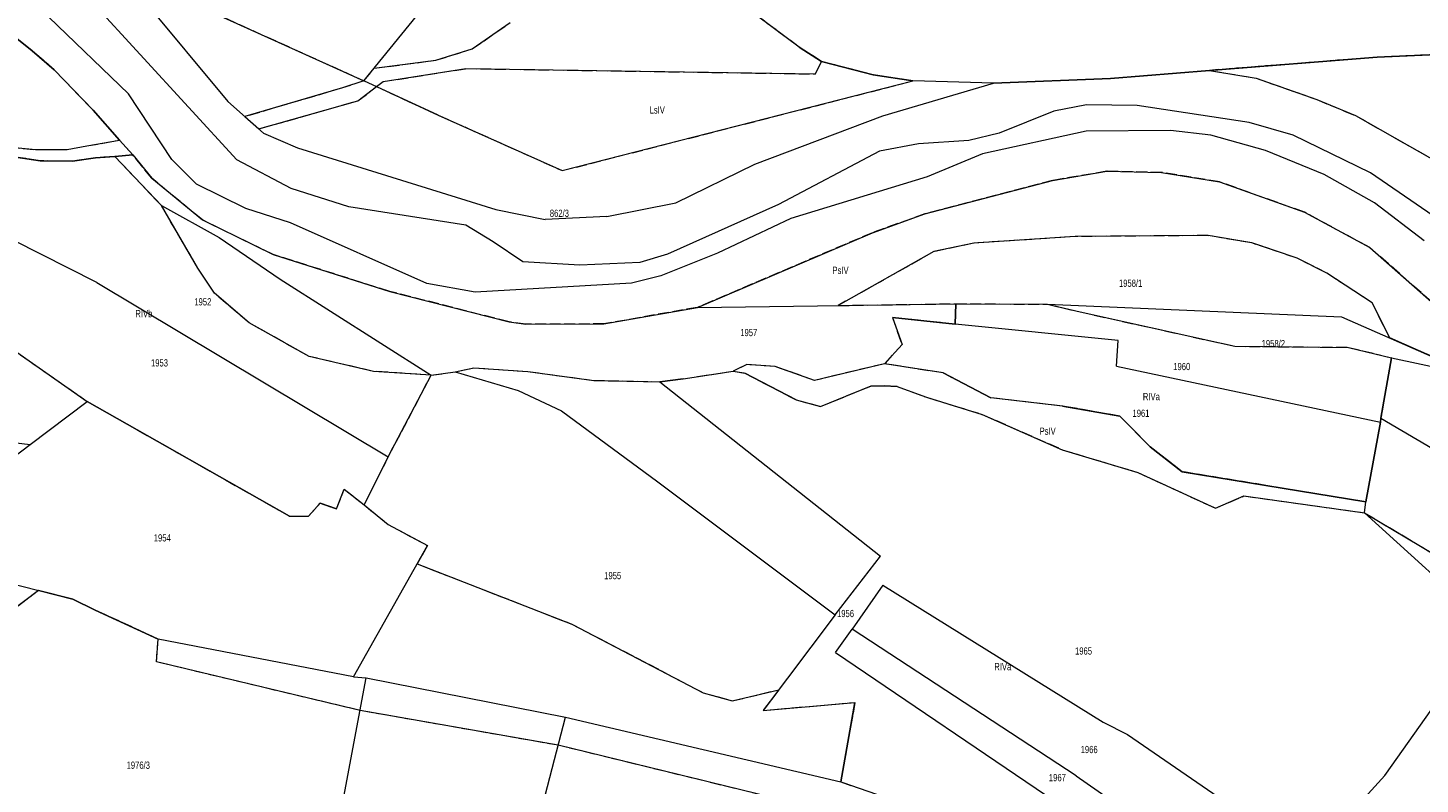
# Model space of a CAD drawing. Header units: metres. Extents: x 7498273 to 7499989, y 5499795 to 5500810.
# Tile 27 of 40: x 7499281 to 7499570, y 5500066 to 5500223. Entities that reach past the tile are written whole.
import ezdxf

# ---------------------------------------------------------------- set-up
doc = ezdxf.new("R2010")
doc.units = ezdxf.units.M
doc.header["$MEASUREMENT"] = 0
doc.linetypes.add('2.25_0.75', pattern=[3, 2.25, -0.75])
for name, color, linetype, lineweight in [('209-oznaczenie konturu klasyfikacyjnego', 7, 'Continuous', 0), ('211-numer działki ewidencyjnej', 7, 'Continuous', 0), ('217-kontur klasyfikacyjny', 7, 'Continuous', 0), ('218-kontur użytku gruntowego', 7, 'Continuous', 0), ('219-działka ewidencyjna', 7, 'Continuous', 0)]:
    doc.layers.add(name, color=color, linetype=linetype, lineweight=lineweight)
doc.styles.get("Standard").update_dxf_attribs({"font": 'Working1250.shx', "width": 0.75})

msp = doc.modelspace()

# ---------------------------------------------------------------- linework, layer by layer
at = {"layer": '217-kontur klasyfikacyjny', "color": 3, "linetype": '2.25_0.75', "lineweight": 13, "flags": 128}
for points in [[(7499441, 5500218.92), (7499388.36, 5500258.19)], [(7499303.11, 5500233.48), (7499350.77, 5500211.94)], [(7499373.19, 5500218.55), (7499381.1, 5500224.01)], [(7499281.96, 5500218.16), (7499278.44, 5500221.02)], [(7499286.54, 5500214.24), (7499281.96, 5500218.16)], [(7499365.67, 5500216.2), (7499373.19, 5500218.55)], [(7499445.61, 5500215.93), (7499441, 5500218.92)], [(7499581.01, 5500217.72), (7499560.83, 5500216.83)], [(7499294.63, 5500205.82), (7499286.54, 5500214.24)], [(7499350.77, 5500211.94), (7499352.87, 5500214.53)], [(7499352.87, 5500214.53), (7499365.67, 5500216.2)], [(7499354.75, 5500211.76), (7499371.92, 5500214.47)], [(7499371.92, 5500214.47), (7499444.36, 5500213.36)], [(7499444.36, 5500213.36), (7499445.61, 5500215.93)], [(7499456.36, 5500213.17), (7499445.61, 5500215.93)], [(7499560.83, 5500216.83), (7499526.03, 5500214.1)], [(7499350.77, 5500211.94), (7499346.35, 5500210.47)], [(7499353.39, 5500210.73), (7499354.75, 5500211.76)], [(7499391.89, 5500193.3), (7499464.56, 5500211.9)], [(7499464.56, 5500211.9), (7499456.36, 5500213.17)], [(7499526.03, 5500214.1), (7499535.75, 5500212.48)], [(7499535.75, 5500212.48), (7499548.31, 5500208.04)], [(7499346.35, 5500210.47), (7499326.1, 5500204.51)], [(7499349.47, 5500207.77), (7499353.39, 5500210.73)], [(7499353.39, 5500210.73), (7499366.18, 5500204.81)], [(7499300.1, 5500199.63), (7499294.63, 5500205.82)], [(7499328.96, 5500201.96), (7499349.47, 5500207.77)], [(7499548.31, 5500208.04), (7499556.34, 5500204.71)], [(7499326.1, 5500204.51), (7499328.96, 5500201.96)], [(7499366.18, 5500204.81), (7499391.89, 5500193.3)], [(7499556.34, 5500204.71), (7499572.13, 5500195.77)], [(7499274.15, 5500198.51), (7499282.68, 5500197.66)], [(7499282.68, 5500197.66), (7499289.25, 5500197.68)], [(7499289.25, 5500197.68), (7499293.31, 5500198.43)], [(7499293.31, 5500198.43), (7499300.1, 5500199.63)], [(7499302.86, 5500196.56), (7499300.1, 5500199.63)], [(7499283.63, 5500195.35), (7499277.25, 5500196.3)], [(7499290.37, 5500195.25), (7499283.63, 5500195.35)], [(7499295.1, 5500195.97), (7499290.37, 5500195.25)], [(7499299.1, 5500196.27), (7499295.1, 5500195.97)], [(7499302.86, 5500196.56), (7499299.1, 5500196.27)], [(7499308.77, 5500186.05), (7499299.1, 5500196.27)], [(7499306.78, 5500191.71), (7499302.86, 5500196.56)], [(7499317.29, 5500183.07), (7499306.78, 5500191.71)], [(7499493.51, 5500191.26), (7499467.07, 5500184.33)], [(7499504.75, 5500193.17), (7499493.51, 5500191.26)], [(7499516.11, 5500192.93), (7499504.75, 5500193.17)], [(7499528.15, 5500190.96), (7499516.11, 5500192.93)], [(7499545.77, 5500184.67), (7499528.15, 5500190.96)], [(7499316.36, 5500173.04), (7499308.77, 5500186.05)], [(7499331.97, 5500175.88), (7499317.29, 5500183.07)], [(7499467.07, 5500184.33), (7499456.18, 5500180.43)], [(7499559.32, 5500177.34), (7499545.77, 5500184.67)], [(7499456.18, 5500180.43), (7499419.88, 5500164.94)], [(7499498.22, 5500179.64), (7499477.19, 5500178.26)], [(7499525.76, 5500179.84), (7499498.22, 5500179.64)], [(7499534.8, 5500178.32), (7499525.76, 5500179.84)], [(7499477.19, 5500178.26), (7499468.92, 5500176.51)], [(7499544.25, 5500175.15), (7499534.8, 5500178.32)], [(7499594.67, 5500146.18), (7499559.32, 5500177.34)], [(7499356.11, 5500168.26), (7499331.97, 5500175.88)], [(7499468.92, 5500176.51), (7499449.08, 5500165.33)], [(7499550.39, 5500172.04), (7499544.25, 5500175.15)], [(7499319.8, 5500167.87), (7499316.36, 5500173.04)], [(7499559.76, 5500165.87), (7499550.39, 5500172.04)], [(7499257.43, 5500170.6), (7499293.39, 5500145.42)], [(7499380.84, 5500161.93), (7499356.11, 5500168.26)], [(7499326.98, 5500161.73), (7499319.8, 5500167.87)], [(7499449.08, 5500165.33), (7499473.47, 5500165.7)], [(7499473.47, 5500165.7), (7499473.3, 5500161.45)], [(7499473.47, 5500165.7), (7499492.48, 5500165.6)], [(7499492.48, 5500165.6), (7499499.25, 5500163.99)], [(7499563.43, 5500158.6), (7499559.76, 5500165.87)], [(7499419.88, 5500164.94), (7499400.53, 5500161.51)], [(7499473.3, 5500161.45), (7499460.31, 5500162.84)], [(7499460.31, 5500162.84), (7499462.32, 5500157.22)], [(7499499.25, 5500163.99), (7499531.32, 5500156.87)], [(7499339.39, 5500154.76), (7499326.98, 5500161.73)], [(7499384.35, 5500161.44), (7499380.84, 5500161.93)], [(7499400.53, 5500161.51), (7499384.35, 5500161.44)], [(7499462.32, 5500157.22), (7499458.7, 5500153.24)], [(7499531.32, 5500156.87), (7499554.9, 5500156.65)], [(7499554.9, 5500156.65), (7499563.78, 5500154.5)], [(7499581.25, 5500150.76), (7499563.43, 5500158.6)], [(7499352.75, 5500151.67), (7499339.39, 5500154.76)], [(7499563.78, 5500154.5), (7499561.56, 5500141.98)], [(7499364.69, 5500150.88), (7499352.75, 5500151.67)], [(7499355.81, 5500133.92), (7499364.69, 5500150.88)], [(7499364.69, 5500150.88), (7499369.69, 5500151.54)], [(7499369.69, 5500151.54), (7499373.55, 5500152.39)], [(7499373.55, 5500152.39), (7499384.75, 5500151.66)], [(7499384.75, 5500151.66), (7499398.39, 5500149.78)], [(7499416.97, 5500150.14), (7499427.33, 5500151.69)], [(7499430.15, 5500153.09), (7499427.33, 5500151.69)], [(7499427.33, 5500151.69), (7499429.71, 5500151.31)], [(7499429.71, 5500151.31), (7499440.38, 5500145.78)], [(7499436.01, 5500152.68), (7499430.15, 5500153.09)], [(7499444.15, 5500149.78), (7499436.01, 5500152.68)], [(7499458.7, 5500153.24), (7499444.15, 5500149.78)], [(7499470.86, 5500151.33), (7499458.7, 5500153.24)], [(7499480.71, 5500146.16), (7499470.86, 5500151.33)], [(7499398.39, 5500149.78), (7499412.12, 5500149.53)], [(7499412.12, 5500149.53), (7499416.97, 5500150.14)], [(7499445.39, 5500144.38), (7499455.94, 5500148.65)], [(7499455.94, 5500148.65), (7499458.58, 5500148.65)], [(7499458.58, 5500148.65), (7499461.29, 5500148.55)], [(7499461.29, 5500148.55), (7499467.4, 5500146.31)], [(7499293.39, 5500145.42), (7499335.31, 5500121.64)], [(7499440.38, 5500145.78), (7499445.39, 5500144.38)], [(7499467.4, 5500146.31), (7499478.94, 5500142.73)], [(7499495.61, 5500144.47), (7499480.71, 5500146.16)], [(7499478.94, 5500142.73), (7499495.53, 5500135.42)], [(7499507.48, 5500142.37), (7499495.61, 5500144.47)], [(7499513.76, 5500135.99), (7499507.48, 5500142.37)], [(7499561.56, 5500141.98), (7499561.47, 5500141.14)], [(7499561.47, 5500141.14), (7499558.45, 5500124.61)], [(7499350.83, 5500123.98), (7499355.81, 5500133.92)], [(7499495.53, 5500135.42), (7499511.2, 5500130.69)], [(7499520.42, 5500130.85), (7499513.76, 5500135.99)], [(7499511.2, 5500130.69), (7499527.31, 5500123.27)], [(7499558.45, 5500124.61), (7499520.42, 5500130.85)], [(7499345.07, 5500123.15), (7499346.68, 5500127.26)], [(7499346.68, 5500127.26), (7499350.83, 5500123.98)], [(7499527.31, 5500123.27), (7499533.18, 5500125.82)], [(7499533.18, 5500125.82), (7499558.19, 5500122.34)], [(7499339.27, 5500121.6), (7499341.69, 5500124.3)], [(7499341.69, 5500124.3), (7499345.07, 5500123.15)], [(7499350.83, 5500123.98), (7499355.76, 5500119.91)], [(7499558.19, 5500122.34), (7499610.05, 5500091.4)], [(7499335.31, 5500121.64), (7499339.27, 5500121.6)], [(7499355.76, 5500119.91), (7499363.91, 5500115.52)], [(7499363.91, 5500115.52), (7499361.78, 5500111.74)], [(7499361.78, 5500111.74), (7499393.86, 5500099.23)], [(7499283.33, 5500106.19), (7499261.72, 5500089.98)], [(7499290.4, 5500104.39), (7499283.33, 5500106.19)], [(7499295.06, 5500102.14), (7499290.4, 5500104.39)], [(7499308.11, 5500096.14), (7499295.06, 5500102.14)], [(7499393.86, 5500099.23), (7499421.1, 5500085.02)], [(7499307.76, 5500091.4), (7499308.11, 5500096.14)], [(7499349.96, 5500081.32), (7499307.76, 5500091.4)], [(7499421.1, 5500085.02), (7499427.1, 5500083.3)], [(7499427.1, 5500083.3), (7499436.76, 5500085.64)], [(7499436.76, 5500085.64), (7499433.51, 5500081.32)], [(7499433.51, 5500081.32), (7499452.55, 5500083.01)], [(7499452.55, 5500083.01), (7499449.6, 5500066.53)], [(7499391.03, 5500074.12), (7499349.96, 5500081.32)], [(7499450.96, 5500059.44), (7499391.03, 5500074.12)], [(7499449.6, 5500066.53), (7499452.43, 5500065.55)]]:
    msp.add_lwpolyline(points, dxfattribs=at)
at = {"layer": '218-kontur użytku gruntowego', "color": 3, "linetype": 'Continuous', "lineweight": 13, "flags": 128}
for points in [[(7499441, 5500218.92), (7499388.36, 5500258.19)], [(7499303.11, 5500233.48), (7499350.77, 5500211.94)], [(7499324.4, 5500195.55), (7499294.34, 5500228.32)], [(7499301.97, 5500209.24), (7499285.41, 5500225.16)], [(7499373.19, 5500218.55), (7499381.1, 5500224.01)], [(7499281.96, 5500218.16), (7499278.44, 5500221.02)], [(7499286.54, 5500214.24), (7499281.96, 5500218.16)], [(7499365.67, 5500216.2), (7499373.19, 5500218.55)], [(7499445.61, 5500215.93), (7499441, 5500218.92)], [(7499581.01, 5500217.72), (7499560.83, 5500216.83)], [(7499294.63, 5500205.82), (7499286.54, 5500214.24)], [(7499350.77, 5500211.94), (7499352.87, 5500214.53)], [(7499352.87, 5500214.53), (7499365.67, 5500216.2)], [(7499354.75, 5500211.76), (7499371.92, 5500214.47)], [(7499371.92, 5500214.47), (7499444.36, 5500213.36)], [(7499444.36, 5500213.36), (7499445.61, 5500215.93)], [(7499456.36, 5500213.17), (7499445.61, 5500215.93)], [(7499560.83, 5500216.83), (7499526.03, 5500214.1)], [(7499350.77, 5500211.94), (7499346.35, 5500210.47)], [(7499353.39, 5500210.73), (7499354.75, 5500211.76)], [(7499391.89, 5500193.3), (7499464.56, 5500211.9)], [(7499464.56, 5500211.9), (7499456.36, 5500213.17)], [(7499481.3, 5500211.42), (7499464.56, 5500211.9)], [(7499505.56, 5500212.44), (7499481.3, 5500211.42)], [(7499526.03, 5500214.1), (7499505.56, 5500212.44)], [(7499526.03, 5500214.1), (7499535.75, 5500212.48)], [(7499535.75, 5500212.48), (7499548.31, 5500208.04)], [(7499310.94, 5500195.58), (7499301.97, 5500209.24)], [(7499346.35, 5500210.47), (7499326.1, 5500204.51)], [(7499349.47, 5500207.77), (7499353.39, 5500210.73)], [(7499353.39, 5500210.73), (7499366.18, 5500204.81)], [(7499300.1, 5500199.63), (7499294.63, 5500205.82)], [(7499328.96, 5500201.96), (7499349.47, 5500207.77)], [(7499493.78, 5500205.67), (7499482.44, 5500201.05)], [(7499500.54, 5500206.98), (7499493.78, 5500205.67)], [(7499511.09, 5500206.84), (7499500.54, 5500206.98)], [(7499534.29, 5500203.31), (7499511.09, 5500206.84)], [(7499548.31, 5500208.04), (7499556.34, 5500204.71)], [(7499326.1, 5500204.51), (7499328.96, 5500201.96)], [(7499366.18, 5500204.81), (7499391.89, 5500193.3)], [(7499543.4, 5500200.68), (7499534.29, 5500203.31)], [(7499556.34, 5500204.71), (7499572.13, 5500195.77)], [(7499482.44, 5500201.05), (7499476.16, 5500199.53)], [(7499500.5, 5500201.51), (7499478.99, 5500196.81)], [(7499517.95, 5500201.65), (7499500.5, 5500201.51)], [(7499526.36, 5500200.68), (7499517.95, 5500201.65)], [(7499537.65, 5500197.45), (7499526.36, 5500200.68)], [(7499559.4, 5500192.82), (7499543.4, 5500200.68)], [(7499274.15, 5500198.51), (7499282.68, 5500197.66)], [(7499282.68, 5500197.66), (7499289.25, 5500197.68)], [(7499289.25, 5500197.68), (7499293.31, 5500198.43)], [(7499293.31, 5500198.43), (7499300.1, 5500199.63)], [(7499300.1, 5500199.63), (7499302.86, 5500196.56)], [(7499457.61, 5500197.33), (7499436.7, 5500186.29)], [(7499465.75, 5500198.84), (7499457.61, 5500197.33)], [(7499476.16, 5500199.53), (7499465.75, 5500198.84)], [(7499549.81, 5500192.49), (7499537.65, 5500197.45)], [(7499283.63, 5500195.35), (7499277.25, 5500196.3)], [(7499290.37, 5500195.25), (7499283.63, 5500195.35)], [(7499295.1, 5500195.97), (7499290.37, 5500195.25)], [(7499299.1, 5500196.27), (7499295.1, 5500195.97)], [(7499302.86, 5500196.56), (7499299.1, 5500196.27)], [(7499308.77, 5500186.05), (7499299.1, 5500196.27)], [(7499302.86, 5500196.56), (7499306.78, 5500191.71)], [(7499316.06, 5500190.5), (7499310.94, 5500195.58)], [(7499335.71, 5500189.62), (7499324.4, 5500195.55)], [(7499478.99, 5500196.81), (7499467.54, 5500192.05)], [(7499306.78, 5500191.71), (7499317.29, 5500183.07)], [(7499467.54, 5500192.05), (7499439.24, 5500183.35)], [(7499467.07, 5500184.33), (7499493.51, 5500191.26)], [(7499493.51, 5500191.26), (7499504.75, 5500193.17)], [(7499504.75, 5500193.17), (7499516.11, 5500192.93)], [(7499516.11, 5500192.93), (7499528.15, 5500190.96)], [(7499560.29, 5500186.64), (7499549.81, 5500192.49)], [(7499585.41, 5500175.02), (7499559.4, 5500192.82)], [(7499326.27, 5500185.47), (7499316.06, 5500190.5)], [(7499347.64, 5500185.82), (7499335.71, 5500189.62)], [(7499528.15, 5500190.96), (7499545.77, 5500184.67)], [(7499316.36, 5500173.04), (7499308.77, 5500186.05)], [(7499335.52, 5500182.48), (7499326.27, 5500185.47)], [(7499371.92, 5500181.96), (7499347.64, 5500185.82)], [(7499436.7, 5500186.29), (7499413.7, 5500175.98)], [(7499570.55, 5500178.71), (7499560.29, 5500186.64)], [(7499317.29, 5500183.07), (7499331.97, 5500175.88)], [(7499363.81, 5500169.86), (7499335.52, 5500182.48)], [(7499439.24, 5500183.35), (7499424.08, 5500176.19)], [(7499456.18, 5500180.43), (7499467.07, 5500184.33)], [(7499545.77, 5500184.67), (7499559.32, 5500177.34)], [(7499377.56, 5500178.54), (7499371.92, 5500181.96)], [(7499419.88, 5500164.94), (7499456.18, 5500180.43)], [(7499498.22, 5500179.64), (7499477.19, 5500178.26)], [(7499525.76, 5500179.84), (7499498.22, 5500179.64)], [(7499534.8, 5500178.32), (7499525.76, 5500179.84)], [(7499383.7, 5500174.4), (7499377.56, 5500178.54)], [(7499477.19, 5500178.26), (7499468.92, 5500176.51)], [(7499544.25, 5500175.15), (7499534.8, 5500178.32)], [(7499559.32, 5500177.34), (7499594.67, 5500146.18)], [(7499331.97, 5500175.88), (7499356.11, 5500168.26)], [(7499395.49, 5500173.71), (7499383.7, 5500174.4)], [(7499407.98, 5500174.26), (7499395.49, 5500173.71)], [(7499413.7, 5500175.98), (7499407.98, 5500174.26)], [(7499424.08, 5500176.19), (7499412.28, 5500171.5)], [(7499468.92, 5500176.51), (7499449.08, 5500165.33)], [(7499550.39, 5500172.04), (7499544.25, 5500175.15)], [(7499319.8, 5500167.87), (7499316.36, 5500173.04)], [(7499412.28, 5500171.5), (7499406.2, 5500169.98)], [(7499559.76, 5500165.87), (7499550.39, 5500172.04)], [(7499257.43, 5500170.6), (7499293.39, 5500145.42)], [(7499356.11, 5500168.26), (7499380.84, 5500161.93)], [(7499373.81, 5500168.13), (7499363.81, 5500169.86)], [(7499406.2, 5500169.98), (7499373.81, 5500168.13)], [(7499326.98, 5500161.73), (7499319.8, 5500167.87)], [(7499449.08, 5500165.33), (7499473.47, 5500165.7)], [(7499473.47, 5500165.7), (7499473.3, 5500161.45)], [(7499473.47, 5500165.7), (7499492.48, 5500165.6)], [(7499492.48, 5500165.6), (7499499.25, 5500163.99)], [(7499563.43, 5500158.6), (7499559.76, 5500165.87)], [(7499400.53, 5500161.51), (7499419.88, 5500164.94)], [(7499473.3, 5500161.45), (7499460.31, 5500162.84)], [(7499460.31, 5500162.84), (7499462.32, 5500157.22)], [(7499499.25, 5500163.99), (7499531.32, 5500156.87)], [(7499339.39, 5500154.76), (7499326.98, 5500161.73)], [(7499380.84, 5500161.93), (7499384.35, 5500161.44)], [(7499384.35, 5500161.44), (7499400.53, 5500161.51)], [(7499462.32, 5500157.22), (7499458.7, 5500153.24)], [(7499531.32, 5500156.87), (7499554.9, 5500156.65)], [(7499554.9, 5500156.65), (7499563.78, 5500154.5)], [(7499581.25, 5500150.76), (7499563.43, 5500158.6)], [(7499352.75, 5500151.67), (7499339.39, 5500154.76)], [(7499563.78, 5500154.5), (7499561.56, 5500141.98)], [(7499364.69, 5500150.88), (7499352.75, 5500151.67)], [(7499355.81, 5500133.92), (7499364.69, 5500150.88)], [(7499364.69, 5500150.88), (7499369.69, 5500151.54)], [(7499369.69, 5500151.54), (7499373.55, 5500152.39)], [(7499373.55, 5500152.39), (7499384.75, 5500151.66)], [(7499384.75, 5500151.66), (7499398.39, 5500149.78)], [(7499416.97, 5500150.14), (7499427.33, 5500151.69)], [(7499430.15, 5500153.09), (7499427.33, 5500151.69)], [(7499427.33, 5500151.69), (7499429.71, 5500151.31)], [(7499429.71, 5500151.31), (7499440.38, 5500145.78)], [(7499436.01, 5500152.68), (7499430.15, 5500153.09)], [(7499444.15, 5500149.78), (7499436.01, 5500152.68)], [(7499458.7, 5500153.24), (7499444.15, 5500149.78)], [(7499470.86, 5500151.33), (7499458.7, 5500153.24)], [(7499480.71, 5500146.16), (7499470.86, 5500151.33)], [(7499398.39, 5500149.78), (7499412.12, 5500149.53)], [(7499412.12, 5500149.53), (7499416.97, 5500150.14)], [(7499445.39, 5500144.38), (7499455.94, 5500148.65)], [(7499455.94, 5500148.65), (7499458.58, 5500148.65)], [(7499458.58, 5500148.65), (7499461.29, 5500148.55)], [(7499461.29, 5500148.55), (7499467.4, 5500146.31)], [(7499293.39, 5500145.42), (7499335.31, 5500121.64)], [(7499440.38, 5500145.78), (7499445.39, 5500144.38)], [(7499467.4, 5500146.31), (7499478.94, 5500142.73)], [(7499495.61, 5500144.47), (7499480.71, 5500146.16)], [(7499478.94, 5500142.73), (7499495.53, 5500135.42)], [(7499507.48, 5500142.37), (7499495.61, 5500144.47)], [(7499513.76, 5500135.99), (7499507.48, 5500142.37)], [(7499561.56, 5500141.98), (7499561.47, 5500141.14)], [(7499561.47, 5500141.14), (7499558.45, 5500124.61)], [(7499350.83, 5500123.98), (7499355.81, 5500133.92)], [(7499495.53, 5500135.42), (7499511.2, 5500130.69)], [(7499520.42, 5500130.85), (7499513.76, 5500135.99)], [(7499511.2, 5500130.69), (7499527.31, 5500123.27)], [(7499558.45, 5500124.61), (7499520.42, 5500130.85)], [(7499345.07, 5500123.15), (7499346.68, 5500127.26)], [(7499346.68, 5500127.26), (7499350.83, 5500123.98)], [(7499527.31, 5500123.27), (7499533.18, 5500125.82)], [(7499533.18, 5500125.82), (7499558.19, 5500122.34)], [(7499339.27, 5500121.6), (7499341.69, 5500124.3)], [(7499341.69, 5500124.3), (7499345.07, 5500123.15)], [(7499350.83, 5500123.98), (7499355.76, 5500119.91)], [(7499558.19, 5500122.34), (7499610.05, 5500091.4)], [(7499335.31, 5500121.64), (7499339.27, 5500121.6)], [(7499355.76, 5500119.91), (7499363.91, 5500115.52)], [(7499363.91, 5500115.52), (7499361.78, 5500111.74)], [(7499361.78, 5500111.74), (7499393.86, 5500099.23)], [(7499283.33, 5500106.19), (7499261.72, 5500089.98)], [(7499290.4, 5500104.39), (7499283.33, 5500106.19)], [(7499295.06, 5500102.14), (7499290.4, 5500104.39)], [(7499308.11, 5500096.14), (7499295.06, 5500102.14)], [(7499393.86, 5500099.23), (7499421.1, 5500085.02)], [(7499307.76, 5500091.4), (7499308.11, 5500096.14)], [(7499349.96, 5500081.32), (7499307.76, 5500091.4)], [(7499421.1, 5500085.02), (7499427.1, 5500083.3)], [(7499427.1, 5500083.3), (7499436.76, 5500085.64)], [(7499436.76, 5500085.64), (7499433.51, 5500081.32)], [(7499433.51, 5500081.32), (7499452.55, 5500083.01)], [(7499452.55, 5500083.01), (7499449.6, 5500066.53)], [(7499391.03, 5500074.12), (7499349.96, 5500081.32)], [(7499450.96, 5500059.44), (7499391.03, 5500074.12)], [(7499449.6, 5500066.53), (7499452.43, 5500065.55)]]:
    msp.add_lwpolyline(points, dxfattribs=at)
at = {"layer": '219-działka ewidencyjna', "color": 3, "linetype": 'Continuous', "lineweight": 13, "flags": 128}
for points in [[(7499350.77, 5500211.94), (7499388.36, 5500258.19)], [(7499441, 5500218.92), (7499388.36, 5500258.19)], [(7499303.11, 5500233.48), (7499350.77, 5500211.94)], [(7499305.06, 5500228.64), (7499322.55, 5500207.66)], [(7499278.44, 5500221.02), (7499281.96, 5500218.16)], [(7499281.96, 5500218.16), (7499286.54, 5500214.24)], [(7499441, 5500218.92), (7499445.61, 5500215.93)], [(7499560.83, 5500216.83), (7499581.01, 5500217.72)], [(7499286.54, 5500214.24), (7499294.63, 5500205.82)], [(7499445.61, 5500215.93), (7499456.36, 5500213.17)], [(7499526.03, 5500214.1), (7499560.83, 5500216.83)], [(7499366.18, 5500204.81), (7499350.77, 5500211.94)], [(7499391.89, 5500193.3), (7499464.56, 5500211.9)], [(7499456.36, 5500213.17), (7499464.56, 5500211.9)], [(7499458.36, 5500204.65), (7499481.3, 5500211.42)], [(7499481.3, 5500211.42), (7499464.56, 5500211.9)], [(7499481.3, 5500211.42), (7499505.56, 5500212.44)], [(7499505.56, 5500212.44), (7499526.03, 5500214.1)], [(7499526.03, 5500214.1), (7499535.75, 5500212.48)], [(7499535.75, 5500212.48), (7499548.31, 5500208.04)], [(7499294.63, 5500205.82), (7499300.1, 5500199.63)], [(7499322.55, 5500207.66), (7499329.94, 5500201.09)], [(7499548.31, 5500208.04), (7499556.34, 5500204.71)], [(7499366.18, 5500204.81), (7499391.89, 5500193.3)], [(7499431.8, 5500194.63), (7499458.36, 5500204.65)], [(7499556.34, 5500204.71), (7499572.13, 5500195.77)], [(7499329.94, 5500201.09), (7499336.98, 5500198)], [(7499274.15, 5500198.51), (7499282.68, 5500197.66)], [(7499282.68, 5500197.66), (7499289.25, 5500197.68)], [(7499289.25, 5500197.68), (7499293.31, 5500198.43)], [(7499293.31, 5500198.43), (7499300.1, 5500199.63)], [(7499302.86, 5500196.56), (7499300.1, 5500199.63)], [(7499336.98, 5500198), (7499378.12, 5500185.25)], [(7499277.25, 5500196.3), (7499283.63, 5500195.35)], [(7499283.63, 5500195.35), (7499290.37, 5500195.25)], [(7499290.37, 5500195.25), (7499295.1, 5500195.97)], [(7499295.1, 5500195.97), (7499299.1, 5500196.27)], [(7499299.1, 5500196.27), (7499302.86, 5500196.56)], [(7499299.1, 5500196.27), (7499308.77, 5500186.05)], [(7499302.86, 5500196.56), (7499306.78, 5500191.71)], [(7499415.41, 5500186.66), (7499431.8, 5500194.63)], [(7499306.78, 5500191.71), (7499317.29, 5500183.07)], [(7499467.07, 5500184.33), (7499493.51, 5500191.26)], [(7499493.51, 5500191.26), (7499504.75, 5500193.17)], [(7499504.75, 5500193.17), (7499516.11, 5500192.93)], [(7499516.11, 5500192.93), (7499528.15, 5500190.96)], [(7499528.15, 5500190.96), (7499545.77, 5500184.67)], [(7499308.77, 5500186.05), (7499320.78, 5500179.43)], [(7499401.12, 5500183.76), (7499415.41, 5500186.66)], [(7499295.36, 5500170.12), (7499266.51, 5500184.72)], [(7499317.29, 5500183.07), (7499331.97, 5500175.88)], [(7499378.12, 5500185.25), (7499388.36, 5500183.19)], [(7499401.12, 5500183.76), (7499388.36, 5500183.19)], [(7499456.18, 5500180.43), (7499467.07, 5500184.33)], [(7499545.77, 5500184.67), (7499559.32, 5500177.34)], [(7499419.88, 5500164.94), (7499456.18, 5500180.43)], [(7499320.78, 5500179.43), (7499333.39, 5500170.78)], [(7499559.32, 5500177.34), (7499594.67, 5500146.18)], [(7499331.97, 5500175.88), (7499356.11, 5500168.26)], [(7499257.43, 5500170.6), (7499293.39, 5500145.42)], [(7499295.36, 5500170.12), (7499355.81, 5500133.92)], [(7499333.39, 5500170.78), (7499364.69, 5500150.88)], [(7499356.11, 5500168.26), (7499380.84, 5500161.93)], [(7499419.88, 5500164.94), (7499444.8, 5500165.27)], [(7499444.8, 5500165.27), (7499473.47, 5500165.7)], [(7499473.3, 5500161.45), (7499473.47, 5500165.7)], [(7499473.47, 5500165.7), (7499492.48, 5500165.6)], [(7499492.48, 5500165.6), (7499553.41, 5500163.01)], [(7499492.48, 5500165.6), (7499499.25, 5500163.99)], [(7499400.53, 5500161.51), (7499419.88, 5500164.94)], [(7499460.31, 5500162.84), (7499462.32, 5500157.22)], [(7499460.31, 5500162.84), (7499473.3, 5500161.45)], [(7499499.25, 5500163.99), (7499531.32, 5500156.87)], [(7499553.41, 5500163.01), (7499581.25, 5500150.76)], [(7499380.84, 5500161.93), (7499384.35, 5500161.44)], [(7499384.35, 5500161.44), (7499400.53, 5500161.51)], [(7499507.1, 5500158.09), (7499473.3, 5500161.45)], [(7499458.7, 5500153.24), (7499462.32, 5500157.22)], [(7499506.81, 5500152.78), (7499507.1, 5500158.09)], [(7499531.32, 5500156.87), (7499554.9, 5500156.65)], [(7499554.9, 5500156.65), (7499563.78, 5500154.5)], [(7499561.56, 5500141.98), (7499563.78, 5500154.5)], [(7499563.78, 5500154.5), (7499581.25, 5500150.76)], [(7499355.81, 5500133.92), (7499364.69, 5500150.88)], [(7499364.69, 5500150.88), (7499369.69, 5500151.54)], [(7499369.69, 5500151.54), (7499373.55, 5500152.39)], [(7499369.69, 5500151.54), (7499382.71, 5500147.73)], [(7499373.55, 5500152.39), (7499384.75, 5500151.66)], [(7499384.75, 5500151.66), (7499398.39, 5500149.78)], [(7499416.97, 5500150.14), (7499427.33, 5500151.69)], [(7499427.33, 5500151.69), (7499429.71, 5500151.31)], [(7499440.38, 5500145.78), (7499429.71, 5500151.31)], [(7499470.86, 5500151.33), (7499458.7, 5500153.24)], [(7499470.86, 5500151.33), (7499480.71, 5500146.16)], [(7499506.81, 5500152.78), (7499561.47, 5500141.14)], [(7499398.39, 5500149.78), (7499412.12, 5500149.53)], [(7499416.97, 5500150.14), (7499412.12, 5500149.53)], [(7499412.12, 5500149.53), (7499457.85, 5500113.3)], [(7499445.39, 5500144.38), (7499455.94, 5500148.65)], [(7499455.94, 5500148.65), (7499458.58, 5500148.65)], [(7499461.29, 5500148.55), (7499458.58, 5500148.65)], [(7499461.29, 5500148.55), (7499467.4, 5500146.31)], [(7499281.57, 5500136.52), (7499293.39, 5500145.42)], [(7499335.31, 5500121.64), (7499293.39, 5500145.42)], [(7499382.71, 5500147.73), (7499391.71, 5500143.49)], [(7499440.38, 5500145.78), (7499445.39, 5500144.38)], [(7499467.4, 5500146.31), (7499478.94, 5500142.73)], [(7499495.61, 5500144.47), (7499480.71, 5500146.16)], [(7499226.03, 5500143.16), (7499281.57, 5500136.52)], [(7499391.71, 5500143.49), (7499411.69, 5500128.76)], [(7499478.94, 5500142.73), (7499495.53, 5500135.42)], [(7499495.61, 5500144.47), (7499507.48, 5500142.37)], [(7499507.48, 5500142.37), (7499513.76, 5500135.99)], [(7499561.47, 5500141.14), (7499561.56, 5500141.98)], [(7499561.56, 5500141.98), (7499588.52, 5500126.12)], [(7499558.45, 5500124.61), (7499561.47, 5500141.14)], [(7499250.49, 5500112.93), (7499281.57, 5500136.52)], [(7499355.81, 5500133.92), (7499350.83, 5500123.98)], [(7499495.53, 5500135.42), (7499511.2, 5500130.69)], [(7499513.76, 5500135.99), (7499520.42, 5500130.85)], [(7499511.2, 5500130.69), (7499527.31, 5500123.27)], [(7499520.42, 5500130.85), (7499558.45, 5500124.61)], [(7499411.69, 5500128.76), (7499448.46, 5500101.19)], [(7499345.07, 5500123.15), (7499346.68, 5500127.26)], [(7499346.68, 5500127.26), (7499350.83, 5500123.98)], [(7499527.31, 5500123.27), (7499533.18, 5500125.82)], [(7499533.18, 5500125.82), (7499558.19, 5500122.34)], [(7499339.27, 5500121.6), (7499341.69, 5500124.3)], [(7499345.07, 5500123.15), (7499341.69, 5500124.3)], [(7499350.83, 5500123.98), (7499355.76, 5500119.91)], [(7499558.19, 5500122.34), (7499558.45, 5500124.61)], [(7499558.19, 5500122.34), (7499584.23, 5500098.69)], [(7499558.19, 5500122.34), (7499610.05, 5500091.4)], [(7499335.31, 5500121.64), (7499339.27, 5500121.6)], [(7499355.76, 5500119.91), (7499363.91, 5500115.52)], [(7499348.59, 5500088.3), (7499363.91, 5500115.52)], [(7499448.46, 5500101.19), (7499457.85, 5500113.3)], [(7499265.93, 5500110.61), (7499290.4, 5500104.39)], [(7499458.31, 5500107.34), (7499452.01, 5500098.2)], [(7499458.31, 5500107.34), (7499504.03, 5500078.89)], [(7499290.4, 5500104.39), (7499295.06, 5500102.14)], [(7499295.06, 5500102.14), (7499308.11, 5500096.14)], [(7499448.46, 5500101.19), (7499433.51, 5500081.32)], [(7499562.42, 5500067.86), (7499584.23, 5500098.69)], [(7499348.59, 5500088.3), (7499308.11, 5500096.14)], [(7499448.51, 5500093.34), (7499452.01, 5500098.2)], [(7499498.44, 5500067.78), (7499452.01, 5500098.2)], [(7499448.51, 5500093.34), (7499494.2, 5500062.41)], [(7499341.79, 5500037.59), (7499351.23, 5500088.12)], [(7499348.59, 5500088.3), (7499351.23, 5500088.12)], [(7499351.23, 5500088.12), (7499392.54, 5500079.96)], [(7499433.51, 5500081.32), (7499452.55, 5500083.01)], [(7499449.6, 5500066.53), (7499452.55, 5500083.01)], [(7499379.15, 5500028.26), (7499392.54, 5500079.96)], [(7499392.54, 5500079.96), (7499449.6, 5500066.53)], [(7499504.03, 5500078.89), (7499509.03, 5500076.34)], [(7499509.03, 5500076.34), (7499546.66, 5500050.51)], [(7499498.44, 5500067.78), (7499528.96, 5500046.47)], [(7499546.66, 5500050.51), (7499562.42, 5500067.86)], [(7499449.6, 5500066.53), (7499474.02, 5500058.07)]]:
    msp.add_lwpolyline(points, dxfattribs=at)

# ---------------------------------------------------------------- texts
at = {"layer": '209-oznaczenie konturu klasyfikacyjnego', "color": 3, "linetype": 'Continuous', "lineweight": 13, "char_height": 1.5, "attachment_point": 7, "line_spacing_factor": 0.6}
for s, insert in [('\\H1x;\\W0.79;LsIV', (7499409.98, 5500205.12)), ('\\H1x;\\W0.79;PsIV', (7499447.89, 5500171.87)), ('\\H1x;\\W0.79;RIVb', (7499303.37, 5500162.87)), ('\\H1x;\\W0.79;RIVa', (7499512.24, 5500145.66)), ('\\H1x;\\W0.79;PsIV', (7499490.83, 5500138.5)), ('\\H1x;\\W0.79;RIVa', (7499481.44, 5500089.65))]:
    msp.add_mtext(s, dxfattribs=dict(at, insert=insert))
at = {"layer": '211-numer działki ewidencyjnej', "color": 3, "linetype": 'Continuous', "lineweight": 13, "char_height": 1.5, "line_spacing_factor": 0.6}
for s, insert, attachment_point in [('\\H1x;\\W0.79;862/3', (7499389.3, 5500183.69), 7), ('\\H1x;\\W0.79;1958/1', (7499507.28, 5500169.18), 7), ('\\H1x;\\W0.79;1952', (7499315.6, 5500165.32), 7), ('\\H1x;\\W0.79;1957', (7499428.78, 5500158.95), 7), ('\\H1x;\\W0.79;1958/2', (7499536.87, 5500158.18), 1), ('\\H1x;\\W0.79;1953', (7499306.62, 5500152.66), 7), ('\\H1x;\\W0.79;1960', (7499518.54, 5500153.42), 1), ('\\H1x;\\W0.79;1961', (7499510.09, 5500143.73), 1), ('\\H1x;\\W0.79;1954', (7499307.2, 5500116.36), 7), ('\\H1x;\\W0.79;1955', (7499400.57, 5500108.54), 7), ('\\H1x;\\W0.79;1956', (7499448.84, 5500102.19), 1), ('\\H1x;\\W0.79;1965', (7499498.18, 5500094.42), 1), ('\\H1x;\\W0.79;1966', (7499499.34, 5500073.98), 1), ('\\H1x;\\W0.79;1976/3', (7499301.56, 5500070.73), 1), ('\\H1x;\\W0.79;1967', (7499492.76, 5500068.15), 1)]:
    msp.add_mtext(s, dxfattribs=dict(at, insert=insert, attachment_point=attachment_point))

doc.saveas('drawing.dxf')
